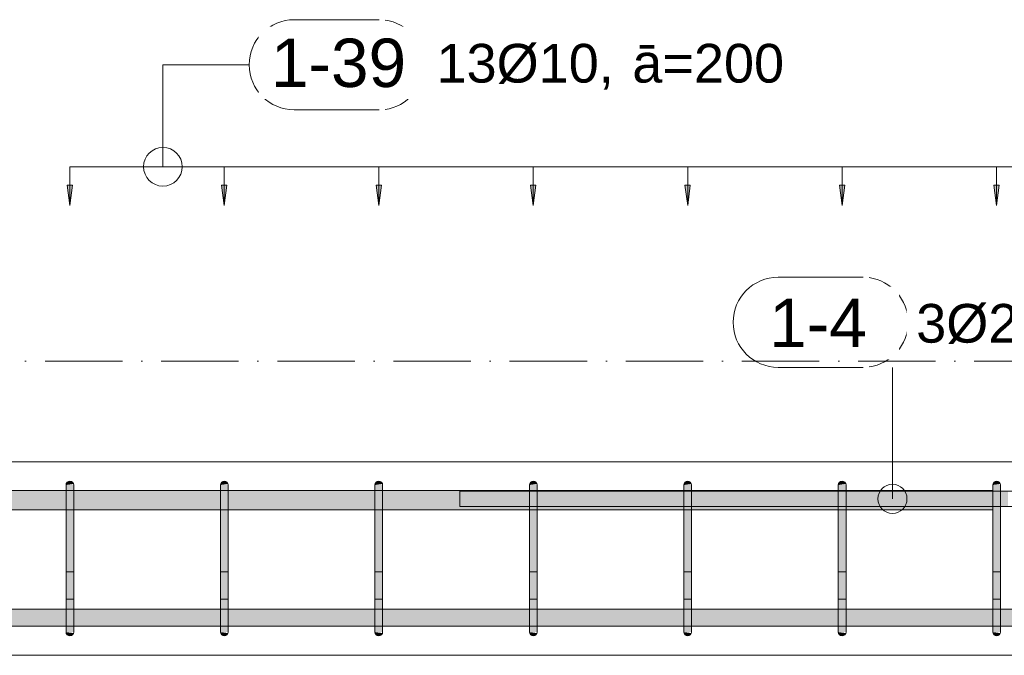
# Model space of a CAD drawing. Header units: millimetres. Extents: x 4307 to 42792, y 1610 to 10025.
# Tile 233 of 256: x 36820 to 38092, y 5620 to 6441. Entities that reach past the tile are written whole.
import ezdxf

# ---------------------------------------------------------------- set-up
doc = ezdxf.new("R2010")
doc.units = ezdxf.units.MM
doc.linetypes.add('Čerchovaná', pattern=[150, 100, -25, 0, -25])
for name, color, linetype, lineweight in [('A-ANNO-DIMS', 211, 'Continuous', 5), ('A-ANNO-DIMS-25', 211, 'Continuous', 5), ('A-FLOR-LEVL', 51, 'Continuous', 5), ('S-BEAM', 12, 'Continuous', 9), ('S-RBAR', 171, 'Continuous', 5), ('S-RBAR-IDEN', 171, 'Continuous', 5)]:
    doc.layers.add(name, color=color, linetype=linetype, lineweight=lineweight)
doc.styles.add('Arial', font='arial.ttf', dxfattribs={"height": 50})
doc.styles.add('Arial_1', font='arial.ttf', dxfattribs={"height": 62.5})
doc.dimstyles.new('Výztuž_kusy__řezy__5', dxfattribs={"dimscale": 304.8, "dimtxt": 0.18, "dimasz": 0, "dimexe": 0, "dimexo": 0.0625, "dimgap": 0.082021, "dimtad": 1, "dimdec": 0, "dimzin": 0, "dimdsep": 46, "dimtxsty": 'Arial_1', "dimblk1": 'NONE', "dimblk2": 'NONE', "dimsah": 1, "dimcen": 0.09, "dimazin": 0, "dimtfac": 1, "dimtdec": 4, "dimtix": 1, "dimtmove": 0, "dimatfit": 3, "dimfxl": 0.164042, "dimfxlon": 1, "dimtvp": 1, "dimtfill": 1, "dimtolj": 1, "dimtzin": 0, "dimarcsym": 2})

# ---------------------------------------------------------------- blocks, each defined once
blk = doc.blocks.new('DIMBLOCK955-V3')
at = {"layer": 'A-ANNO-DIMS-25'}
for points in [[(36884.8, 6201.2), (36888.2, 6227.5), (36881.3, 6227.5)], [(37084.4, 6201.2), (37087.8, 6227.5), (37080.9, 6227.5)]]:
    blk.add_hatch(color=256, dxfattribs=at).paths.add_polyline_path(points)
for p, q in [((36884.8, 6251.2), (37084.4, 6251.2)), ((36884.8, 6251.2), (36884.8, 6251.2)), ((36884.8, 6251.2), (36884.8, 6201.2)), ((37084.4, 6251.2), (37084.4, 6251.2)), ((37084.4, 6251.2), (37084.4, 6201.2)), ((36888.2, 6227.5), (36881.3, 6227.5)), ((36881.3, 6227.5), (36884.8, 6201.2)), ((36884.8, 6201.2), (36888.2, 6227.5)), ((37087.8, 6227.5), (37080.9, 6227.5)), ((37080.9, 6227.5), (37084.4, 6201.2)), ((37084.4, 6201.2), (37087.8, 6227.5))]:
    blk.add_line(p, q, dxfattribs=at)
blk = doc.blocks.new('_None')
blk = doc.blocks.new('DIMBLOCK956-V3')
at = {"layer": 'A-ANNO-DIMS-25'}
for points in [[(37084.4, 6201.2), (37087.8, 6227.5), (37080.9, 6227.5)], [(37284, 6201.2), (37287.4, 6227.5), (37280.5, 6227.5)]]:
    blk.add_hatch(color=256, dxfattribs=at).paths.add_polyline_path(points)
for p, q in [((37084.4, 6251.2), (37284, 6251.2)), ((37084.4, 6251.2), (37084.4, 6251.2)), ((37084.4, 6251.2), (37084.4, 6201.2)), ((37284, 6251.2), (37284, 6251.2)), ((37284, 6251.2), (37284, 6201.2)), ((37087.8, 6227.5), (37080.9, 6227.5)), ((37080.9, 6227.5), (37084.4, 6201.2)), ((37084.4, 6201.2), (37087.8, 6227.5)), ((37287.4, 6227.5), (37280.5, 6227.5)), ((37280.5, 6227.5), (37284, 6201.2)), ((37284, 6201.2), (37287.4, 6227.5))]:
    blk.add_line(p, q, dxfattribs=at)
blk = doc.blocks.new('DIMBLOCK957-V3')
at = {"layer": 'A-ANNO-DIMS-25'}
for points in [[(37284, 6201.2), (37287.4, 6227.5), (37280.5, 6227.5)], [(37483.6, 6201.2), (37487, 6227.5), (37480.1, 6227.5)]]:
    blk.add_hatch(color=256, dxfattribs=at).paths.add_polyline_path(points)
for p, q in [((37284, 6251.2), (37483.6, 6251.2)), ((37284, 6251.2), (37284, 6251.2)), ((37284, 6251.2), (37284, 6201.2)), ((37483.6, 6251.2), (37483.6, 6251.2)), ((37483.6, 6251.2), (37483.6, 6201.2)), ((37287.4, 6227.5), (37280.5, 6227.5)), ((37280.5, 6227.5), (37284, 6201.2)), ((37284, 6201.2), (37287.4, 6227.5)), ((37487, 6227.5), (37480.1, 6227.5)), ((37480.1, 6227.5), (37483.6, 6201.2)), ((37483.6, 6201.2), (37487, 6227.5))]:
    blk.add_line(p, q, dxfattribs=at)
blk = doc.blocks.new('DIMBLOCK958-V3')
at = {"layer": 'A-ANNO-DIMS-25'}
for points in [[(37483.6, 6201.2), (37487, 6227.5), (37480.1, 6227.5)], [(37683.2, 6201.2), (37686.6, 6227.5), (37679.7, 6227.5)]]:
    blk.add_hatch(color=256, dxfattribs=at).paths.add_polyline_path(points)
for p, q in [((37483.6, 6251.2), (37683.2, 6251.2)), ((37483.6, 6251.2), (37483.6, 6251.2)), ((37483.6, 6251.2), (37483.6, 6201.2)), ((37683.2, 6251.2), (37683.2, 6251.2)), ((37683.2, 6251.2), (37683.2, 6201.2)), ((37487, 6227.5), (37480.1, 6227.5)), ((37480.1, 6227.5), (37483.6, 6201.2)), ((37483.6, 6201.2), (37487, 6227.5)), ((37686.6, 6227.5), (37679.7, 6227.5)), ((37679.7, 6227.5), (37683.2, 6201.2)), ((37683.2, 6201.2), (37686.6, 6227.5))]:
    blk.add_line(p, q, dxfattribs=at)
blk = doc.blocks.new('DIMBLOCK959-V3')
at = {"layer": 'A-ANNO-DIMS-25'}
for points in [[(37683.2, 6201.2), (37686.6, 6227.5), (37679.7, 6227.5)], [(37882.8, 6201.2), (37886.2, 6227.5), (37879.3, 6227.5)]]:
    blk.add_hatch(color=256, dxfattribs=at).paths.add_polyline_path(points)
for p, q in [((37683.2, 6251.2), (37882.8, 6251.2)), ((37683.2, 6251.2), (37683.2, 6251.2)), ((37683.2, 6251.2), (37683.2, 6201.2)), ((37882.8, 6251.2), (37882.8, 6251.2)), ((37882.8, 6251.2), (37882.8, 6201.2)), ((37686.6, 6227.5), (37679.7, 6227.5)), ((37679.7, 6227.5), (37683.2, 6201.2)), ((37683.2, 6201.2), (37686.6, 6227.5)), ((37886.2, 6227.5), (37879.3, 6227.5)), ((37879.3, 6227.5), (37882.8, 6201.2)), ((37882.8, 6201.2), (37886.2, 6227.5))]:
    blk.add_line(p, q, dxfattribs=at)
blk = doc.blocks.new('DIMBLOCK960-V3')
at = {"layer": 'A-ANNO-DIMS-25'}
for points in [[(37882.8, 6201.2), (37886.2, 6227.5), (37879.3, 6227.5)], [(38082.4, 6201.2), (38085.8, 6227.5), (38078.9, 6227.5)]]:
    blk.add_hatch(color=256, dxfattribs=at).paths.add_polyline_path(points)
for p, q in [((37882.8, 6251.2), (38082.4, 6251.2)), ((37882.8, 6251.2), (37882.8, 6251.2)), ((37882.8, 6251.2), (37882.8, 6201.2)), ((38082.4, 6251.2), (38082.4, 6251.2)), ((38082.4, 6251.2), (38082.4, 6201.2)), ((37886.2, 6227.5), (37879.3, 6227.5)), ((37879.3, 6227.5), (37882.8, 6201.2)), ((37882.8, 6201.2), (37886.2, 6227.5)), ((38085.8, 6227.5), (38078.9, 6227.5)), ((38078.9, 6227.5), (38082.4, 6201.2)), ((38082.4, 6201.2), (38085.8, 6227.5))]:
    blk.add_line(p, q, dxfattribs=at)
blk = doc.blocks.new('DIMBLOCK961-V3')
at = {"layer": 'A-ANNO-DIMS-25'}
for points in [[(38082.4, 6201.2), (38085.8, 6227.5), (38078.9, 6227.5)], [(38282, 6201.2), (38285.4, 6227.5), (38278.5, 6227.5)]]:
    blk.add_hatch(color=256, dxfattribs=at).paths.add_polyline_path(points)
for p, q in [((38082.4, 6251.2), (38282, 6251.2)), ((38082.4, 6251.2), (38082.4, 6251.2)), ((38082.4, 6251.2), (38082.4, 6201.2)), ((38282, 6251.2), (38282, 6251.2)), ((38282, 6251.2), (38282, 6201.2)), ((38085.8, 6227.5), (38078.9, 6227.5)), ((38078.9, 6227.5), (38082.4, 6201.2)), ((38082.4, 6201.2), (38085.8, 6227.5)), ((38285.4, 6227.5), (38278.5, 6227.5)), ((38278.5, 6227.5), (38282, 6201.2)), ((38282, 6201.2), (38285.4, 6227.5))]:
    blk.add_line(p, q, dxfattribs=at)
blk = doc.blocks.new('DIMBLOCK967-V3')
at = {"layer": 'A-ANNO-DIMS-25'}
for points in [[(36884.8, 6201.2), (36888.2, 6227.5), (36881.3, 6227.5)], [(37084.4, 6201.2), (37087.8, 6227.5), (37080.9, 6227.5)], [(37284, 6201.2), (37287.4, 6227.5), (37280.5, 6227.5)], [(37483.6, 6201.2), (37487, 6227.5), (37480.1, 6227.5)], [(37683.2, 6201.2), (37686.6, 6227.5), (37679.7, 6227.5)], [(37882.8, 6201.2), (37886.2, 6227.5), (37879.3, 6227.5)], [(38082.4, 6201.2), (38085.8, 6227.5), (38078.9, 6227.5)], [(38282, 6201.2), (38285.4, 6227.5), (38278.5, 6227.5)], [(38481.6, 6201.2), (38485, 6227.5), (38478.1, 6227.5)], [(38681.2, 6201.2), (38684.6, 6227.5), (38677.7, 6227.5)], [(38880.8, 6201.2), (38884.2, 6227.5), (38877.3, 6227.5)], [(39080.4, 6201.2), (39083.8, 6227.5), (39076.9, 6227.5)], [(39280, 6201.2), (39283.4, 6227.5), (39276.5, 6227.5)]]:
    blk.add_hatch(color=256, dxfattribs=at).paths.add_polyline_path(points)
for p, q in [((36884.8, 6251.2), (39280, 6251.2)), ((36884.8, 6251.2), (37084.4, 6251.2)), ((36884.8, 6251.2), (36884.8, 6251.2)), ((36884.8, 6251.2), (36884.8, 6201.2)), ((37084.4, 6251.2), (37284, 6251.2)), ((37084.4, 6251.2), (37084.4, 6251.2)), ((37084.4, 6251.2), (37084.4, 6201.2)), ((37284, 6251.2), (37483.6, 6251.2)), ((37284, 6251.2), (37284, 6251.2)), ((37284, 6251.2), (37284, 6201.2)), ((37483.6, 6251.2), (37683.2, 6251.2)), ((37483.6, 6251.2), (37483.6, 6251.2)), ((37483.6, 6251.2), (37483.6, 6201.2)), ((37683.2, 6251.2), (37882.8, 6251.2)), ((37683.2, 6251.2), (37683.2, 6251.2)), ((37683.2, 6251.2), (37683.2, 6201.2)), ((37882.8, 6251.2), (38082.4, 6251.2)), ((37882.8, 6251.2), (37882.8, 6251.2)), ((37882.8, 6251.2), (37882.8, 6201.2)), ((38082.4, 6251.2), (38282, 6251.2)), ((38082.4, 6251.2), (38082.4, 6251.2)), ((38082.4, 6251.2), (38082.4, 6201.2)), ((38282, 6251.2), (38481.6, 6251.2)), ((38282, 6251.2), (38282, 6251.2)), ((38282, 6251.2), (38282, 6201.2)), ((38481.6, 6251.2), (38681.2, 6251.2)), ((38481.6, 6251.2), (38481.6, 6251.2)), ((38481.6, 6251.2), (38481.6, 6201.2)), ((38681.2, 6251.2), (38880.8, 6251.2)), ((38681.2, 6251.2), (38681.2, 6251.2)), ((38681.2, 6251.2), (38681.2, 6201.2)), ((38880.8, 6251.2), (39080.4, 6251.2)), ((38880.8, 6251.2), (38880.8, 6251.2)), ((38880.8, 6251.2), (38880.8, 6201.2)), ((39080.4, 6251.2), (39280, 6251.2)), ((39080.4, 6251.2), (39080.4, 6251.2)), ((39080.4, 6251.2), (39080.4, 6201.2)), ((39280, 6251.2), (39280, 6251.2)), ((39280, 6251.2), (39280, 6201.2)), ((36888.2, 6227.5), (36881.3, 6227.5)), ((36881.3, 6227.5), (36884.8, 6201.2)), ((36884.8, 6201.2), (36888.2, 6227.5)), ((37087.8, 6227.5), (37080.9, 6227.5)), ((37080.9, 6227.5), (37084.4, 6201.2)), ((37084.4, 6201.2), (37087.8, 6227.5)), ((37287.4, 6227.5), (37280.5, 6227.5)), ((37280.5, 6227.5), (37284, 6201.2)), ((37284, 6201.2), (37287.4, 6227.5)), ((37487, 6227.5), (37480.1, 6227.5)), ((37480.1, 6227.5), (37483.6, 6201.2)), ((37483.6, 6201.2), (37487, 6227.5)), ((37686.6, 6227.5), (37679.7, 6227.5)), ((37679.7, 6227.5), (37683.2, 6201.2)), ((37683.2, 6201.2), (37686.6, 6227.5)), ((37886.2, 6227.5), (37879.3, 6227.5)), ((37879.3, 6227.5), (37882.8, 6201.2)), ((37882.8, 6201.2), (37886.2, 6227.5)), ((38085.8, 6227.5), (38078.9, 6227.5)), ((38078.9, 6227.5), (38082.4, 6201.2)), ((38082.4, 6201.2), (38085.8, 6227.5)), ((38285.4, 6227.5), (38278.5, 6227.5)), ((38278.5, 6227.5), (38282, 6201.2)), ((38282, 6201.2), (38285.4, 6227.5)), ((38485, 6227.5), (38478.1, 6227.5)), ((38478.1, 6227.5), (38481.6, 6201.2)), ((38481.6, 6201.2), (38485, 6227.5)), ((38684.6, 6227.5), (38677.7, 6227.5)), ((38677.7, 6227.5), (38681.2, 6201.2)), ((38681.2, 6201.2), (38684.6, 6227.5)), ((38884.2, 6227.5), (38877.3, 6227.5)), ((38877.3, 6227.5), (38880.8, 6201.2)), ((38880.8, 6201.2), (38884.2, 6227.5)), ((39083.8, 6227.5), (39076.9, 6227.5)), ((39076.9, 6227.5), (39080.4, 6201.2)), ((39080.4, 6201.2), (39083.8, 6227.5)), ((39283.4, 6227.5), (39276.5, 6227.5)), ((39276.5, 6227.5), (39280, 6201.2)), ((39280, 6201.2), (39283.4, 6227.5))]:
    blk.add_line(p, q, dxfattribs=at)
blk = doc.blocks.new('Popisek výztuže__BEZ NATOČENÍ_ - _Typ_ množství_PRAVÝ _řezy_-573725-V3')
at = {"layer": 'S-RBAR-IDEN'}
for p, q in [((6547.6, 9782.6), (6437.9, 9782.6)), ((6437.9, 9666.2), (6547.6, 9666.2))]:
    blk.add_line(p, q, dxfattribs=at)
for centre, start, end in [((6437.9, 9724.4), 90, 270), ((6547.6, 9724.4), 277.6434, 82.3566)]:
    blk.add_arc(centre, 58.2, start, end, dxfattribs=at)
blk = doc.blocks.new('Popisek výztuže - _Typ_ množství_PRAVÝ-500031-V3')
at = {"layer": 'S-RBAR-IDEN'}
for p, q in [((16609.1, 9085.5), (16499.4, 9085.5)), ((16499.4, 8969.1), (16609.1, 8969.1))]:
    blk.add_line(p, q, dxfattribs=at)
for centre, start, end in [((16499.4, 9027.3), 90, 270), ((16609.1, 9027.3), 277.6434, 82.3566)]:
    blk.add_arc(centre, 58.2, start, end, dxfattribs=at)

msp = doc.modelspace()

# ---------------------------------------------------------------- hatches: boundary and pattern name
at = {"layer": 'S-RBAR'}
for points in [[(36879.8, 5840), (36889.6, 5841.3), (36889.1, 5842.5), (36888.3, 5843.5), (36887.3, 5844.3), (36886.1, 5844.8), (36884.8, 5845), (36883.5, 5844.8), (36882.3, 5844.3), (36881.2, 5843.5), (36880.4, 5842.5), (36879.9, 5841.3)], [(37079.4, 5840), (37089.2, 5841.3), (37088.7, 5842.5), (37087.9, 5843.5), (37086.9, 5844.3), (37085.7, 5844.8), (37084.4, 5845), (37083.1, 5844.8), (37081.9, 5844.3), (37080.8, 5843.5), (37080, 5842.5), (37079.5, 5841.3)], [(37279, 5840), (37288.8, 5841.3), (37288.3, 5842.5), (37287.5, 5843.5), (37286.5, 5844.3), (37285.3, 5844.8), (37284, 5845), (37282.7, 5844.8), (37281.5, 5844.3), (37280.4, 5843.5), (37279.6, 5842.5), (37279.1, 5841.3)], [(37478.6, 5840), (37488.4, 5841.3), (37487.9, 5842.5), (37487.1, 5843.5), (37486.1, 5844.3), (37484.9, 5844.8), (37483.6, 5845), (37482.3, 5844.8), (37481.1, 5844.3), (37480, 5843.5), (37479.2, 5842.5), (37478.7, 5841.3)], [(37678.2, 5840), (37688, 5841.3), (37687.5, 5842.5), (37686.7, 5843.5), (37685.7, 5844.3), (37684.5, 5844.8), (37683.2, 5845), (37681.9, 5844.8), (37680.7, 5844.3), (37679.6, 5843.5), (37678.8, 5842.5), (37678.3, 5841.3)], [(37877.8, 5840), (37887.6, 5841.3), (37887.1, 5842.5), (37886.3, 5843.5), (37885.3, 5844.3), (37884.1, 5844.8), (37882.8, 5845), (37881.5, 5844.8), (37880.3, 5844.3), (37879.1, 5843.3), (37878.4, 5842.5), (37877.9, 5841.3)], [(38077.4, 5840), (38087.2, 5841.3), (38086.7, 5842.5), (38085.9, 5843.5), (38084, 5844.7), (38083.7, 5844.8), (38082.4, 5845), (38080.8, 5844.7), (38079.9, 5844.3), (38078.8, 5843.5), (38078, 5842.5), (38077.5, 5841.3)], [(36889.8, 5815), (36889.8, 5840), (36879.8, 5840), (36879.8, 5815)], [(37089.4, 5815), (37089.4, 5840), (37079.4, 5840), (37079.4, 5815)], [(37289, 5815), (37289, 5840), (37279, 5840), (37279, 5815)], [(37488.6, 5815), (37488.4, 5840), (37478.6, 5840), (37478.6, 5815), (37486.1, 5815)], [(37688.2, 5815), (37688.2, 5840), (37678.2, 5840), (37678.2, 5815)], [(37879.1, 5815), (37887.8, 5815), (37887.6, 5840), (37877.8, 5840), (37877.8, 5815)], [(38087.4, 5815), (38087.4, 5840), (38077.4, 5840), (38077.4, 5815)], [(38097.3, 5812.1), (38097.3, 5832.1), (38087.4, 5832.1), (38087.4, 5812.1)], [(36889.8, 5675), (36889.8, 5815), (36879.8, 5815), (36879.8, 5675)], [(37089.4, 5675), (37089.4, 5815), (37079.4, 5815), (37079.4, 5675)], [(37289, 5675), (37289, 5815), (37279, 5815), (37279, 5675)], [(37488.6, 5675), (37488.6, 5815), (37478.6, 5815), (37478.6, 5675), (37486.1, 5675)], [(37688.2, 5675), (37688.2, 5815), (37678.2, 5815), (37678.2, 5675)], [(37887.8, 5675), (37887.8, 5815), (37877.8, 5815), (37877.8, 5675), (37879.1, 5675)], [(38087.4, 5675), (38087.4, 5815), (38077.4, 5815), (38077.4, 5675)], [(36889.8, 5650), (36889.8, 5675), (36879.8, 5675), (36879.8, 5650), (36889.6, 5650)], [(37089.4, 5650), (37089.4, 5675), (37079.4, 5675), (37079.4, 5650), (37089.2, 5650)], [(37289, 5650), (37289, 5675), (37279, 5675), (37279, 5650), (37288.8, 5650)], [(37482.3, 5650), (37488.6, 5650), (37488.6, 5675), (37478.6, 5675), (37478.6, 5650)], [(37688.2, 5650), (37688.2, 5675), (37678.2, 5675), (37678.2, 5650), (37688, 5650)], [(37881.5, 5650), (37887.8, 5650), (37887.8, 5675), (37877.8, 5675), (37877.8, 5650), (37879.1, 5650)], [(38087.4, 5650), (38087.4, 5675), (38077.4, 5675), (38077.4, 5650), (38087.2, 5650)], [(36884.8, 5645), (36886.1, 5645.2), (36887.3, 5645.7), (36888.3, 5646.5), (36889.1, 5647.5), (36889.6, 5648.7), (36879.8, 5650), (36879.9, 5648.7), (36880.4, 5647.5), (36881.2, 5646.5), (36882.3, 5645.7), (36883.5, 5645.2)], [(37084.4, 5645), (37085.7, 5645.2), (37086.9, 5645.7), (37087.9, 5646.5), (37088.7, 5647.5), (37089.2, 5648.7), (37079.4, 5650), (37079.5, 5648.7), (37080, 5647.5), (37080.8, 5646.5), (37081.9, 5645.7), (37083.1, 5645.2)], [(37284, 5645), (37285.3, 5645.2), (37286.5, 5645.7), (37287.5, 5646.5), (37288.3, 5647.5), (37288.8, 5648.7), (37279, 5650), (37279.1, 5648.7), (37279.6, 5647.5), (37280.4, 5646.5), (37281.5, 5645.7), (37282.7, 5645.2)], [(37483.6, 5645), (37484.9, 5645.2), (37486.1, 5645.7), (37487.1, 5646.5), (37487.9, 5647.5), (37488.4, 5648.7), (37478.6, 5650), (37478.7, 5648.7), (37479.2, 5647.5), (37480, 5646.5), (37481.1, 5645.7), (37482.3, 5645.2)], [(37683.2, 5645), (37684.5, 5645.2), (37685.7, 5645.7), (37686.7, 5646.5), (37687.5, 5647.5), (37688, 5648.7), (37678.2, 5650), (37678.3, 5648.7), (37678.8, 5647.5), (37679.6, 5646.5), (37680.7, 5645.7), (37681.9, 5645.2)], [(37882.8, 5645), (37884.1, 5645.2), (37885.3, 5645.7), (37886.3, 5646.5), (37887.1, 5647.5), (37887.6, 5648.7), (37877.8, 5650), (37877.9, 5648.7), (37879.1, 5646.7), (37879.2, 5646.5), (37880.3, 5645.7), (37881.5, 5645.2)], [(38082.4, 5645), (38083.7, 5645.2), (38084.9, 5645.7), (38085.9, 5646.5), (38086.7, 5647.5), (38087.2, 5648.7), (38077.4, 5650), (38077.5, 5648.7), (38078, 5647.5), (38078.8, 5646.5), (38079.9, 5645.7), (38081.1, 5645.2)]]:
    msp.add_hatch(color=7, dxfattribs=at).paths.add_polyline_path(points)
h = msp.add_hatch(color=7, dxfattribs=at)
h.paths.add_polyline_path([(35275.5, 5807.8), (35275.5, 5832.8), (35239.5, 5832.8), (35239.5, 5807.8)])
h.paths.add_polyline_path([(31072.4, 5807.8), (31082.4, 5807.8), (31082.4, 5832.8), (31072.4, 5832.8), (31072.4, 5814.5)])
h.paths.add_polyline_path([(31437.3, 5807.8), (31507.5, 5807.9), (31507.5, 5832.8), (31437.3, 5832.8), (31437.3, 5814.5)])
h.paths.add_polyline_path([(31286.4, 5807.8), (31419.3, 5807.8), (31419.3, 5832.8), (31100.4, 5832.8), (31100.4, 5807.8)])
h.paths.add_polyline_path([(31517.5, 5807.8), (31552.6, 5807.9), (31552.6, 5832.8), (31517.5, 5832.8), (31517.5, 5807.9)])
h.paths.add_polyline_path([(31562.6, 5807.8), (31597.7, 5807.9), (31597.7, 5832.8), (31562.6, 5832.8), (31562.6, 5807.9)])
h.paths.add_polyline_path([(31607.7, 5807.8), (31642.9, 5807.9), (31642.9, 5832.8), (31607.7, 5832.8), (31607.7, 5807.9)])
h.paths.add_polyline_path([(31652.9, 5807.8), (31688, 5807.9), (31688, 5832.8), (31652.9, 5832.8), (31652.9, 5807.9)])
h.paths.add_polyline_path([(31698, 5807.8), (31733.1, 5807.9), (31733.1, 5832.8), (31698, 5832.8), (31698, 5807.9)])
h.paths.add_polyline_path([(31743.1, 5807.8), (31806.5, 5807.9), (31806.5, 5832.8), (31743.1, 5832.8), (31743.1, 5807.9)])
h.paths.add_polyline_path([(31816.5, 5807.8), (31891.2, 5807.9), (31891.2, 5832.8), (31816.5, 5832.8), (31816.5, 5807.9)])
h.paths.add_polyline_path([(31901.2, 5807.8), (31975.8, 5807.9), (31975.8, 5832.8), (31901.2, 5832.8), (31901.2, 5807.9)])
h.paths.add_polyline_path([(31985.8, 5807.8), (32060.4, 5807.9), (32060.4, 5832.8), (31985.8, 5832.8), (31985.8, 5807.9)])
h.paths.add_polyline_path([(32070.4, 5807.8), (32145, 5807.9), (32145, 5832.8), (32070.4, 5832.8), (32070.4, 5807.9)])
h.paths.add_polyline_path([(32155, 5807.8), (32229.6, 5807.9), (32229.6, 5832.8), (32155, 5832.8), (32155, 5807.9)])
h.paths.add_polyline_path([(38077.4, 5807.8), (38077.4, 5832.8), (37887.8, 5832.8), (37887.8, 5807.8), (37922.7, 5807.8)])
h.paths.add_polyline_path([(37877.8, 5807.8), (37877.8, 5832.8), (37688.2, 5832.8), (37688.2, 5807.8), (37748.1, 5807.8)])
h.paths.add_polyline_path([(37678.2, 5807.8), (37678.2, 5832.8), (37488.6, 5832.8), (37488.6, 5807.8), (37573.5, 5807.8)])
h.paths.add_polyline_path([(32239.6, 5807.8), (32314.2, 5807.9), (32314.2, 5832.8), (32239.6, 5832.8), (32239.6, 5807.9)])
h.paths.add_polyline_path([(32324.2, 5807.8), (32514.2, 5807.9), (32514.2, 5832.8), (32324.2, 5832.8), (32324.2, 5807.9)])
h.paths.add_polyline_path([(32524.2, 5807.8), (32713.6, 5807.9), (32713.6, 5832.8), (32524.2, 5832.8), (32524.2, 5807.9)])
h.paths.add_polyline_path([(32723.6, 5807.8), (32913, 5807.9), (32913, 5832.8), (32723.6, 5832.8), (32723.6, 5807.9)])
h.paths.add_polyline_path([(32923, 5807.8), (33112.4, 5807.9), (33112.4, 5832.8), (32923, 5832.8), (32923, 5807.9)])
h.paths.add_polyline_path([(33122.4, 5807.8), (33311.8, 5807.9), (33311.8, 5832.8), (33122.4, 5832.8), (33122.4, 5807.9)])
h.paths.add_polyline_path([(33321.8, 5807.8), (33511.1, 5807.9), (33511.1, 5832.8), (33321.8, 5832.8), (33321.8, 5807.9)])
h.paths.add_polyline_path([(33521.1, 5807.8), (33710.5, 5807.9), (33710.5, 5832.8), (33521.1, 5832.8), (33521.1, 5807.9)])
h.paths.add_polyline_path([(33720.5, 5807.8), (33910.5, 5807.9), (33910.5, 5832.8), (33720.5, 5832.8), (33720.5, 5807.9)])
h.paths.add_polyline_path([(33920.5, 5807.8), (33999.6, 5807.9), (33999.6, 5832.8), (33920.5, 5832.8), (33920.5, 5807.9)])
h.paths.add_polyline_path([(34009.6, 5807.8), (34088.7, 5807.9), (34088.7, 5832.8), (34009.6, 5832.8), (34009.6, 5807.9)])
h.paths.add_polyline_path([(34098.7, 5807.8), (34177.9, 5807.9), (34177.9, 5832.8), (34098.7, 5832.8), (34098.7, 5807.9)])
h.paths.add_polyline_path([(34187.9, 5807.8), (34267, 5807.9), (34267, 5832.8), (34187.9, 5832.8), (34187.9, 5807.9)])
h.paths.add_polyline_path([(34277, 5807.8), (34356.1, 5807.9), (34356.1, 5832.8), (34277, 5832.8), (34277, 5807.9)])
h.paths.add_polyline_path([(37478.6, 5807.8), (37478.6, 5832.8), (37289, 5832.8), (37289, 5807.8), (37398.8, 5807.8)])
h.paths.add_polyline_path([(37279, 5807.8), (37279, 5832.8), (37089.4, 5832.8), (37089.4, 5807.8), (37224.2, 5807.8)])
h.paths.add_polyline_path([(37079.4, 5807.8), (37079.4, 5832.8), (36889.8, 5832.8), (36889.8, 5807.8), (37049.5, 5807.8)])
h.paths.add_polyline_path([(36879.8, 5807.8), (36879.8, 5832.8), (36764.8, 5832.8), (36764.8, 5807.8), (36874.9, 5807.8)])
h.paths.add_polyline_path([(34366.1, 5807.8), (34445.2, 5807.9), (34445.2, 5832.8), (34366.1, 5832.8), (34366.1, 5807.9)])
h.paths.add_polyline_path([(34455.2, 5807.8), (34545.2, 5807.9), (34545.2, 5832.8), (34455.2, 5832.8), (34455.2, 5807.9)])
h.paths.add_polyline_path([(34555.2, 5807.8), (34593.1, 5807.9), (34593.1, 5832.8), (34555.2, 5832.8), (34555.2, 5807.9)])
h.paths.add_polyline_path([(34603.1, 5807.8), (34641, 5807.9), (34641, 5832.8), (34603.1, 5832.8), (34603.1, 5807.9)])
h.paths.add_polyline_path([(34651, 5807.8), (34688.9, 5807.9), (34688.9, 5832.8), (34651, 5832.8), (34651, 5807.9)])
h.paths.add_polyline_path([(34698.9, 5807.8), (34736.8, 5807.9), (34736.8, 5832.8), (34698.9, 5832.8), (34698.9, 5807.9)])
h.paths.add_polyline_path([(34746.8, 5807.8), (34769.9, 5807.9), (34769.9, 5832.8), (34746.8, 5832.8), (34746.8, 5807.9)])
h.paths.add_polyline_path([(34794.8, 5807.8), (34815.9, 5807.9), (34815.9, 5832.8), (34794.8, 5832.8), (34794.8, 5807.9)])
h.paths.add_polyline_path([(34779.9, 5807.8), (34784.8, 5807.9), (34784.8, 5832.8), (34779.9, 5832.8), (34779.9, 5807.9)])
h.paths.add_polyline_path([(34842.7, 5807.8), (34861.8, 5807.9), (34861.8, 5832.8), (34842.7, 5832.8), (34842.7, 5807.9)])
h.paths.add_polyline_path([(34825.9, 5807.8), (34832.7, 5807.9), (34832.7, 5832.8), (34825.9, 5832.8), (34825.9, 5807.9)])
h.paths.add_polyline_path([(34890.6, 5807.8), (34907.8, 5807.9), (34907.8, 5832.8), (34890.6, 5832.8), (34890.6, 5807.9)])
h.paths.add_polyline_path([(34871.8, 5807.8), (34880.6, 5807.9), (34880.6, 5832.8), (34871.8, 5832.8), (34871.8, 5807.9)])
h.paths.add_polyline_path([(34938.5, 5807.8), (34953.8, 5807.9), (34953.8, 5832.8), (34938.5, 5832.8), (34938.5, 5807.9)])
h.paths.add_polyline_path([(34917.8, 5807.8), (34928.5, 5807.9), (34928.5, 5832.8), (34917.8, 5832.8), (34917.8, 5807.9)])
h.paths.add_polyline_path([(34986.4, 5807.8), (34999.7, 5807.8), (34999.7, 5832.8), (34986.4, 5832.8), (34986.4, 5807.9)])
h.paths.add_polyline_path([(34963.8, 5807.8), (34976.4, 5807.9), (34976.4, 5832.8), (34963.8, 5832.8), (34963.8, 5807.9)])
h.paths.add_polyline_path([(35034.3, 5807.8), (35045.7, 5807.8), (35045.7, 5832.8), (35034.3, 5832.8), (35034.3, 5807.9)])
h.paths.add_polyline_path([(35009.7, 5807.8), (35024.3, 5807.9), (35024.3, 5832.8), (35009.7, 5832.8), (35009.7, 5807.9)])
h.paths.add_polyline_path([(35101.7, 5807.8), (35137.6, 5807.8), (35137.6, 5832.8), (35101.7, 5832.8), (35101.7, 5814.5)])
h.paths.add_polyline_path([(35055.7, 5807.8), (35091.7, 5807.8), (35091.7, 5832.8), (35055.7, 5832.8), (35055.7, 5814.5)])
h.paths.add_polyline_path([(35285.5, 5807.8), (35375.5, 5807.8), (35375.5, 5832.8), (35285.5, 5832.8), (35285.5, 5814.5)])
h.paths.add_polyline_path([(35193.6, 5807.8), (35229.5, 5807.8), (35229.5, 5832.8), (35193.6, 5832.8), (35193.6, 5814.5)])
h.paths.add_polyline_path([(35147.6, 5807.8), (35183.6, 5807.8), (35183.6, 5832.8), (35147.6, 5832.8), (35147.6, 5814.5)])
h.paths.add_polyline_path([(35385.5, 5807.8), (35474, 5807.8), (35474, 5832.8), (35385.5, 5832.8), (35385.5, 5814.5)])
h.paths.add_polyline_path([(35582.6, 5807.8), (35671.1, 5807.8), (35671.1, 5832.8), (35582.6, 5832.8), (35582.6, 5814.5)])
h.paths.add_polyline_path([(35484, 5807.8), (35572.6, 5807.8), (35572.6, 5832.8), (35484, 5832.8), (35484, 5814.5)])
h.paths.add_polyline_path([(35779.6, 5807.8), (35868.1, 5807.8), (35868.1, 5832.8), (35779.6, 5832.8), (35779.6, 5814.5)])
h.paths.add_polyline_path([(35681.1, 5807.8), (35769.6, 5807.8), (35769.6, 5832.8), (35681.1, 5832.8), (35681.1, 5814.5)])
h.paths.add_polyline_path([(35976.6, 5807.8), (36065.1, 5807.8), (36065.1, 5832.8), (35976.6, 5832.8), (35976.6, 5814.5)])
h.paths.add_polyline_path([(35878.1, 5807.8), (35966.6, 5807.8), (35966.6, 5832.8), (35878.1, 5832.8), (35878.1, 5814.5)])
h.paths.add_polyline_path([(36173.7, 5807.8), (36262.2, 5807.8), (36262.2, 5832.8), (36173.7, 5832.8), (36173.7, 5814.5)])
h.paths.add_polyline_path([(36075.1, 5807.8), (36163.7, 5807.8), (36163.7, 5832.8), (36075.1, 5832.8), (36075.1, 5814.5)])
h.paths.add_polyline_path([(36272.2, 5807.8), (36360.7, 5807.8), (36360.7, 5832.8), (36272.2, 5832.8), (36272.2, 5814.5)])
h.paths.add_polyline_path([(36469.2, 5807.8), (36557.7, 5807.8), (36557.7, 5832.8), (36469.2, 5832.8), (36469.2, 5814.5)])
h.paths.add_polyline_path([(36370.7, 5807.8), (36459.2, 5807.8), (36459.2, 5832.8), (36370.7, 5832.8), (36370.7, 5814.5)])
h.paths.add_polyline_path([(36754.8, 5807.8), (36754.8, 5832.8), (36666.3, 5832.8), (36666.3, 5807.8), (36700.3, 5807.8)])
h.paths.add_polyline_path([(36656.3, 5807.8), (36656.3, 5832.8), (36567.7, 5832.8), (36567.7, 5807.8)])
h = msp.add_hatch(color=7, dxfattribs=at)
h.paths.add_polyline_path([(40193.1, 5657.6), (40277, 5657.9), (40277, 5679.6), (40189.6, 5679.6), (40189.6, 5657.6)])
h.paths.add_polyline_path([(39075.4, 5657.6), (39075.4, 5679.6), (38885.8, 5679.6), (38885.8, 5657.6), (39057.9, 5657.6)])
h.paths.add_polyline_path([(34762.4, 5657.6), (34769.9, 5657.9), (34769.9, 5679.6), (34762.4, 5679.6), (34762.4, 5657.9)])
h.paths.add_polyline_path([(39800.1, 5657.6), (39887.2, 5657.9), (39887.2, 5679.6), (39799.8, 5679.6), (39799.8, 5657.6)])
h.paths.add_polyline_path([(37289, 5657.6), (37478.6, 5657.9), (37478.6, 5679.6), (37289, 5679.6), (37289, 5657.9)])
h.paths.add_polyline_path([(39101.6, 5657.6), (39275, 5657.9), (39275, 5679.6), (39085.4, 5679.6), (39085.4, 5657.6)])
h.paths.add_polyline_path([(34779.9, 5657.6), (34815.9, 5657.9), (34815.9, 5679.6), (34779.9, 5679.6), (34779.9, 5657.9)])
h.paths.add_polyline_path([(37279, 5657.6), (37279, 5679.6), (37089.4, 5679.6), (37089.4, 5657.6), (37267.8, 5657.6)])
h.paths.add_polyline_path([(41002.4, 5657.6), (41002.4, 5679.6), (40982.4, 5679.6), (40982.4, 5657.6), (41000.8, 5657.6)])
h.paths.add_polyline_path([(34825.9, 5657.6), (34861.8, 5657.9), (34861.8, 5679.6), (34825.9, 5679.6), (34825.9, 5657.9)])
h.paths.add_polyline_path([(34871.8, 5657.6), (34907.8, 5657.9), (34907.8, 5679.6), (34871.8, 5679.6), (34871.8, 5657.9)])
h.paths.add_polyline_path([(37079.4, 5657.6), (37079.4, 5679.6), (36889.8, 5679.6), (36889.8, 5657.6), (37049.5, 5657.6)])
h.paths.add_polyline_path([(40972.4, 5657.6), (40972.4, 5679.6), (40939.1, 5679.6), (40939.1, 5657.6)])
h.paths.add_polyline_path([(39897.2, 5657.6), (39984.7, 5657.9), (39984.7, 5679.6), (39897.2, 5679.6), (39897.2, 5657.9)])
h.paths.add_polyline_path([(34917.8, 5657.6), (34953.8, 5657.9), (34953.8, 5679.6), (34917.8, 5679.6), (34917.8, 5657.9)])
h.paths.add_polyline_path([(34963.8, 5657.6), (34999.7, 5657.9), (34999.7, 5679.6), (34963.8, 5679.6), (34963.8, 5657.9)])
h.paths.add_polyline_path([(40929.1, 5657.6), (40929.1, 5679.6), (40895.8, 5679.6), (40895.8, 5657.6)])
h.paths.add_polyline_path([(39285, 5657.6), (39400, 5657.9), (39400, 5679.6), (39285, 5679.6), (39285, 5657.9)])
h.paths.add_polyline_path([(39994.7, 5657.6), (40082.1, 5657.9), (40082.1, 5679.6), (39994.7, 5679.6), (39994.7, 5657.9)])
h.paths.add_polyline_path([(38839.6, 5657.6), (38875.8, 5657.9), (38875.8, 5679.6), (38686.2, 5679.6), (38686.2, 5657.6), (38796, 5657.6)])
h.paths.add_polyline_path([(35009.7, 5657.6), (35045.7, 5657.9), (35045.7, 5679.6), (35009.7, 5679.6), (35009.7, 5657.9)])
h.paths.add_polyline_path([(36879.8, 5657.6), (36879.8, 5679.6), (36764.8, 5679.6), (36764.8, 5657.6), (36874.9, 5657.6)])
h.paths.add_polyline_path([(37488.6, 5657.6), (37678.2, 5657.9), (37678.2, 5679.6), (37488.6, 5679.6), (37488.6, 5657.9)])
h.paths.add_polyline_path([(40885.8, 5657.6), (40885.8, 5679.6), (40852.5, 5679.6), (40852.5, 5657.6)])
h.paths.add_polyline_path([(35055.7, 5657.6), (35091.7, 5657.9), (35091.7, 5679.6), (35055.7, 5679.6), (35055.7, 5657.9)])
h.paths.add_polyline_path([(39789.8, 5657.6), (39789.8, 5679.6), (39702.3, 5679.6), (39702.3, 5657.6), (39756.5, 5657.6)])
h.paths.add_polyline_path([(35101.7, 5657.6), (35137.6, 5657.9), (35137.6, 5679.6), (35101.7, 5679.6), (35101.7, 5657.9)])
h.paths.add_polyline_path([(36754.8, 5657.6), (36754.8, 5679.6), (36666.3, 5679.6), (36666.3, 5657.6), (36743.9, 5657.6)])
h.paths.add_polyline_path([(40842.5, 5657.6), (40842.5, 5679.6), (40809.2, 5679.6), (40809.2, 5657.6)])
h.paths.add_polyline_path([(38676.2, 5657.6), (38676.2, 5679.6), (38486.6, 5679.6), (38486.6, 5657.6), (38665, 5657.6)])
h.paths.add_polyline_path([(35147.6, 5657.6), (35183.6, 5657.9), (35183.6, 5679.6), (35147.6, 5679.6), (35147.6, 5657.9)])
h.paths.add_polyline_path([(39410, 5657.6), (39497.4, 5657.9), (39497.4, 5679.6), (39410, 5679.6), (39410, 5657.9)])
h.paths.add_polyline_path([(35193.6, 5657.6), (35229.5, 5657.9), (35229.5, 5679.6), (35193.6, 5679.6), (35193.6, 5657.9)])
h.paths.add_polyline_path([(40092.1, 5657.6), (40179.6, 5657.9), (40179.6, 5679.6), (40092.1, 5679.6), (40092.1, 5657.9)])
h.paths.add_polyline_path([(40764.2, 5657.6), (40764.2, 5679.6), (40676.8, 5679.6), (40676.8, 5657.6), (40760.7, 5657.6)])
h.paths.add_polyline_path([(40799.2, 5657.6), (40799.2, 5679.6), (40774.2, 5679.6), (40774.2, 5657.6)])
h.paths.add_polyline_path([(35239.5, 5657.6), (35275.5, 5657.9), (35275.5, 5679.6), (35239.5, 5679.6), (35239.5, 5657.9)])
h.paths.add_polyline_path([(38476.6, 5657.6), (38476.6, 5679.6), (38287, 5679.6), (38287, 5657.6), (38446.7, 5657.6)])
h.paths.add_polyline_path([(39507.4, 5657.6), (39594.9, 5657.9), (39594.9, 5679.6), (39507.4, 5679.6), (39507.4, 5657.9)])
h.paths.add_polyline_path([(35285.5, 5657.6), (35375.5, 5657.9), (35375.5, 5679.6), (35285.5, 5679.6), (35285.5, 5657.9)])
h.paths.add_polyline_path([(40629.7, 5657.6), (40666.8, 5657.9), (40666.8, 5679.6), (40579.3, 5679.6), (40579.3, 5657.6), (40586, 5657.6)])
h.paths.add_polyline_path([(35385.5, 5657.6), (35474, 5657.9), (35474, 5679.6), (35385.5, 5679.6), (35385.5, 5657.9)])
h.paths.add_polyline_path([(36612.9, 5657.6), (36656.3, 5657.9), (36656.3, 5679.6), (36567.7, 5679.6), (36567.7, 5657.6), (36569.3, 5657.6)])
h.paths.add_polyline_path([(35484, 5657.6), (35572.6, 5657.9), (35572.6, 5679.6), (35484, 5679.6), (35484, 5657.9)])
h.paths.add_polyline_path([(35582.6, 5657.6), (35671.1, 5657.9), (35671.1, 5679.6), (35582.6, 5679.6), (35582.6, 5657.9)])
h.paths.add_polyline_path([(37688.2, 5657.6), (37877.8, 5657.9), (37877.8, 5679.6), (37688.2, 5679.6), (37688.2, 5657.9)])
h.paths.add_polyline_path([(40569.3, 5657.6), (40569.3, 5679.6), (40481.9, 5679.6), (40481.9, 5657.6), (40542.4, 5657.6)])
h.paths.add_polyline_path([(38277, 5657.6), (38277, 5679.6), (38087.4, 5679.6), (38087.4, 5657.6), (38272, 5657.6)])
h.paths.add_polyline_path([(35681.1, 5657.6), (35769.6, 5657.9), (35769.6, 5679.6), (35681.1, 5679.6), (35681.1, 5657.9)])
h.paths.add_polyline_path([(35779.6, 5657.6), (35868.1, 5657.9), (35868.1, 5679.6), (35779.6, 5679.6), (35779.6, 5657.9)])
h.paths.add_polyline_path([(39604.9, 5657.6), (39692.3, 5657.9), (39692.3, 5679.6), (39604.9, 5679.6), (39604.9, 5657.9)])
h.paths.add_polyline_path([(40471.9, 5657.6), (40471.9, 5679.6), (40384.5, 5679.6), (40384.5, 5657.6), (40455, 5657.6)])
h.paths.add_polyline_path([(35878.1, 5657.6), (35966.6, 5657.9), (35966.6, 5679.6), (35878.1, 5679.6), (35878.1, 5657.9)])
h.paths.add_polyline_path([(38077.4, 5657.6), (38077.4, 5679.6), (37887.8, 5679.6), (37887.8, 5657.6), (38053.7, 5657.6)])
h.paths.add_polyline_path([(35976.6, 5657.6), (36065.1, 5657.9), (36065.1, 5679.6), (35976.6, 5679.6), (35976.6, 5657.9)])
h.paths.add_polyline_path([(40374.5, 5657.6), (40374.5, 5679.6), (40287, 5679.6), (40287, 5657.6), (40367.7, 5657.6)])
h.paths.add_polyline_path([(36075.1, 5657.6), (36163.7, 5657.9), (36163.7, 5679.6), (36075.1, 5679.6), (36075.1, 5657.9)])
h.paths.add_polyline_path([(36557.7, 5657.6), (36557.7, 5679.6), (36469.2, 5679.6), (36469.2, 5657.6), (36525.6, 5657.6)])
h.paths.add_polyline_path([(36173.7, 5657.6), (36262.2, 5657.9), (36262.2, 5679.6), (36173.7, 5679.6), (36173.7, 5657.9)])
h.paths.add_polyline_path([(36272.2, 5657.6), (36360.7, 5657.9), (36360.7, 5679.6), (36272.2, 5679.6), (36272.2, 5657.9)])
h.paths.add_polyline_path([(36370.7, 5657.6), (36459.2, 5657.9), (36459.2, 5679.6), (36370.7, 5679.6), (36370.7, 5657.9)])

# ---------------------------------------------------------------- linework, layer by layer
at = {"layer": 'A-FLOR-LEVL', "linetype": 'Čerchovaná'}
msp.add_line((29948.1, 6000), (42662.7, 6000), dxfattribs=at)
at = {"layer": 'S-BEAM'}
for p, q in [((35087.4, 5870), (40977.4, 5870)), ((35087.4, 5870), (40977.4, 5870)), ((40977.4, 5620), (35087.4, 5620)), ((35087.4, 5620), (40977.4, 5620))]:
    msp.add_line(p, q, dxfattribs=at)
at = {"layer": 'S-RBAR'}
for p, q in [((38077.4, 5832.8), (31072.4, 5832.8)), ((38077.4, 5832.8), (31072.4, 5832.8)), ((38077.4, 5832.8), (31072.4, 5832.8)), ((36879.8, 5840), (36879.8, 5815)), ((36879.8, 5840), (36879.8, 5815)), ((36889.8, 5840), (36889.8, 5815)), ((36889.8, 5840), (36889.8, 5815)), ((37079.4, 5840), (37079.4, 5815)), ((37079.4, 5840), (37079.4, 5815)), ((37089.4, 5840), (37089.4, 5815)), ((37089.4, 5840), (37089.4, 5815)), ((37279, 5840), (37279, 5815)), ((37279, 5840), (37279, 5815)), ((37289, 5840), (37289, 5815)), ((37289, 5840), (37289, 5815)), ((38788.9, 5832.1), (37388.9, 5832.1)), ((37388.9, 5832.1), (37388.9, 5812.1)), ((38788.9, 5832.1), (37388.9, 5832.1)), ((37388.9, 5832.1), (37388.9, 5812.1)), ((38788.9, 5832.1), (37388.9, 5832.1)), ((37388.9, 5832.1), (37388.9, 5812.1)), ((37478.6, 5840), (37478.6, 5815)), ((37478.6, 5840), (37478.6, 5815)), ((37488.6, 5840), (37488.6, 5815)), ((37488.6, 5840), (37488.6, 5815)), ((37678.2, 5840), (37678.2, 5815)), ((37678.2, 5840), (37678.2, 5815)), ((37688.2, 5840), (37688.2, 5815)), ((37688.2, 5840), (37688.2, 5815)), ((37877.8, 5840), (37877.8, 5815)), ((37877.8, 5840), (37877.8, 5815)), ((37887.8, 5840), (37887.8, 5815)), ((37887.8, 5840), (37887.8, 5815)), ((38077.4, 5840), (38077.4, 5815)), ((38077.4, 5840), (38077.4, 5815)), ((38077.4, 5832.8), (38077.4, 5807.8)), ((38077.4, 5832.8), (38077.4, 5807.8)), ((38077.4, 5832.8), (38077.4, 5807.8)), ((38087.4, 5840), (38087.4, 5815)), ((38087.4, 5840), (38087.4, 5815)), ((36879.8, 5675), (36879.8, 5815)), ((36879.8, 5815), (36879.8, 5675)), ((36889.8, 5675), (36889.8, 5815)), ((36889.8, 5815), (36889.8, 5675)), ((37079.4, 5675), (37079.4, 5815)), ((37079.4, 5815), (37079.4, 5675)), ((37089.4, 5675), (37089.4, 5815)), ((37089.4, 5815), (37089.4, 5675)), ((37279, 5675), (37279, 5815)), ((37279, 5815), (37279, 5675)), ((37289, 5675), (37289, 5815)), ((37289, 5815), (37289, 5675)), ((37478.6, 5675), (37478.6, 5815)), ((37478.6, 5815), (37478.6, 5675)), ((37488.6, 5675), (37488.6, 5815)), ((37488.6, 5815), (37488.6, 5675)), ((37678.2, 5675), (37678.2, 5815)), ((37678.2, 5815), (37678.2, 5675)), ((37688.2, 5675), (37688.2, 5815)), ((37688.2, 5815), (37688.2, 5675)), ((37877.8, 5675), (37877.8, 5815)), ((37877.8, 5815), (37877.8, 5675)), ((37887.8, 5675), (37887.8, 5815)), ((37887.8, 5815), (37887.8, 5675)), ((38077.4, 5675), (38077.4, 5815)), ((38077.4, 5815), (38077.4, 5675)), ((38087.4, 5675), (38087.4, 5815)), ((38087.4, 5815), (38087.4, 5675)), ((38077.4, 5807.8), (31072.4, 5807.8)), ((38077.4, 5807.8), (31072.4, 5807.8)), ((38077.4, 5807.8), (31072.4, 5807.8)), ((38788.9, 5812.1), (37388.9, 5812.1)), ((38788.9, 5812.1), (37388.9, 5812.1)), ((38788.9, 5812.1), (37388.9, 5812.1)), ((36879.8, 5728), (36879.8, 5692.7)), ((36879.8, 5728), (36889.8, 5728)), ((36889.8, 5728), (36889.8, 5692.7)), ((37079.4, 5728), (37079.4, 5692.7)), ((37079.4, 5728), (37089.4, 5728)), ((37089.4, 5728), (37089.4, 5692.7)), ((37279, 5728), (37279, 5692.7)), ((37279, 5728), (37289, 5728)), ((37289, 5728), (37289, 5692.7)), ((37478.6, 5728), (37478.6, 5692.7)), ((37478.6, 5728), (37488.6, 5728)), ((37488.6, 5728), (37488.6, 5692.7)), ((37678.2, 5728), (37678.2, 5692.7)), ((37678.2, 5728), (37688.2, 5728)), ((37688.2, 5728), (37688.2, 5692.7)), ((37877.8, 5728), (37877.8, 5692.7)), ((37877.8, 5728), (37887.8, 5728)), ((37887.8, 5728), (37887.8, 5692.7)), ((38077.4, 5728), (38077.4, 5692.7)), ((38077.4, 5728), (38087.4, 5728)), ((38087.4, 5728), (38087.4, 5692.7)), ((36879.8, 5692.7), (36879.8, 5650)), ((36889.8, 5692.7), (36879.8, 5692.7)), ((36879.8, 5657.3), (36879.8, 5692.7)), ((36889.8, 5692.7), (36889.8, 5650)), ((36889.8, 5657.3), (36889.8, 5692.7)), ((37079.4, 5692.7), (37079.4, 5650)), ((37089.4, 5692.7), (37079.4, 5692.7)), ((37079.4, 5657.3), (37079.4, 5692.7)), ((37089.4, 5692.7), (37089.4, 5650)), ((37089.4, 5657.3), (37089.4, 5692.7)), ((37279, 5692.7), (37279, 5650)), ((37289, 5692.7), (37279, 5692.7)), ((37279, 5657.3), (37279, 5692.7)), ((37289, 5692.7), (37289, 5650)), ((37289, 5657.3), (37289, 5692.7)), ((37478.6, 5692.7), (37478.6, 5650)), ((37488.6, 5692.7), (37478.6, 5692.7)), ((37478.6, 5657.3), (37478.6, 5692.7)), ((37488.6, 5692.7), (37488.6, 5650)), ((37488.6, 5657.3), (37488.6, 5692.7)), ((37678.2, 5692.7), (37678.2, 5650)), ((37688.2, 5692.7), (37678.2, 5692.7)), ((37678.2, 5657.3), (37678.2, 5692.7)), ((37688.2, 5692.7), (37688.2, 5650)), ((37688.2, 5657.3), (37688.2, 5692.7)), ((37877.8, 5692.7), (37877.8, 5650)), ((37887.8, 5692.7), (37877.8, 5692.7)), ((37877.8, 5657.3), (37877.8, 5692.7)), ((37887.8, 5692.7), (37887.8, 5650)), ((37887.8, 5657.3), (37887.8, 5692.7)), ((38077.4, 5692.7), (38077.4, 5650)), ((38087.4, 5692.7), (38077.4, 5692.7)), ((38077.4, 5657.3), (38077.4, 5692.7)), ((38087.4, 5692.7), (38087.4, 5650)), ((38087.4, 5657.3), (38087.4, 5692.7)), ((34762.4, 5679.6), (41002.4, 5679.6)), ((34762.4, 5679.6), (41002.4, 5679.6)), ((34762.4, 5679.6), (41002.4, 5679.6)), ((36879.8, 5675), (36879.8, 5650)), ((36879.8, 5675), (36879.8, 5650)), ((36889.8, 5675), (36889.8, 5650)), ((36889.8, 5675), (36889.8, 5657.3)), ((37079.4, 5675), (37079.4, 5650)), ((37079.4, 5675), (37079.4, 5650)), ((37089.4, 5675), (37089.4, 5650)), ((37089.4, 5675), (37089.4, 5657.3)), ((37279, 5675), (37279, 5650)), ((37279, 5675), (37279, 5650)), ((37289, 5675), (37289, 5650)), ((37289, 5675), (37289, 5657.3)), ((37478.6, 5675), (37478.6, 5650)), ((37478.6, 5675), (37478.6, 5650)), ((37488.6, 5675), (37488.6, 5650)), ((37488.6, 5675), (37488.6, 5657.3)), ((37678.2, 5675), (37678.2, 5650)), ((37678.2, 5675), (37678.2, 5650)), ((37688.2, 5675), (37688.2, 5650)), ((37688.2, 5675), (37688.2, 5657.3)), ((37877.8, 5675), (37877.8, 5650)), ((37877.8, 5675), (37877.8, 5650)), ((37887.8, 5675), (37887.8, 5650)), ((37887.8, 5675), (37887.8, 5657.3)), ((38077.4, 5675), (38077.4, 5650)), ((38077.4, 5675), (38077.4, 5650)), ((38087.4, 5675), (38087.4, 5650)), ((38087.4, 5675), (38087.4, 5657.3)), ((34762.4, 5657.6), (41002.4, 5657.6)), ((34762.4, 5657.6), (41002.4, 5657.6)), ((34762.4, 5657.6), (41002.4, 5657.6)), ((36879.8, 5657.3), (36879.8, 5650)), ((36889.8, 5657.3), (36889.8, 5650.9)), ((36889.8, 5657.3), (36889.8, 5650.9)), ((37079.4, 5657.3), (37079.4, 5650)), ((37089.4, 5657.3), (37089.4, 5650.9)), ((37089.4, 5657.3), (37089.4, 5650.9)), ((37279, 5657.3), (37279, 5650)), ((37289, 5657.3), (37289, 5650.9)), ((37289, 5657.3), (37289, 5650.9)), ((37478.6, 5657.3), (37478.6, 5650)), ((37488.6, 5657.3), (37488.6, 5650.9)), ((37488.6, 5657.3), (37488.6, 5650.9)), ((37678.2, 5657.3), (37678.2, 5650)), ((37688.2, 5657.3), (37688.2, 5650.9)), ((37688.2, 5657.3), (37688.2, 5650.9)), ((37877.8, 5657.3), (37877.8, 5650)), ((37887.8, 5657.3), (37887.8, 5650.9)), ((37887.8, 5657.3), (37887.8, 5650.9)), ((38077.4, 5657.3), (38077.4, 5650)), ((38087.4, 5657.3), (38087.4, 5650.9)), ((38087.4, 5657.3), (38087.4, 5650.9))]:
    msp.add_line(p, q, dxfattribs=at)
for centre, start, end in [((36884.8, 5840), 0, 180), ((36884.8, 5840), 0, 180), ((37084.4, 5840), 0, 180), ((37084.4, 5840), 0, 180), ((37284, 5840), 0, 180), ((37284, 5840), 0, 180), ((37483.6, 5840), 0, 180), ((37483.6, 5840), 0, 180), ((37683.2, 5840), 0, 180), ((37683.2, 5840), 0, 180), ((37882.8, 5840), 0, 180), ((37882.8, 5840), 0, 180), ((38082.4, 5840), 0, 180), ((38082.4, 5840), 0, 180), ((36884.8, 5650), 180, 360), ((36884.8, 5650), 180, 360), ((36884.8, 5650), 180, 360), ((37084.4, 5650), 180, 360), ((37084.4, 5650), 180, 360), ((37084.4, 5650), 180, 360), ((37284, 5650), 180, 360), ((37284, 5650), 180, 360), ((37284, 5650), 180, 360), ((37483.6, 5650), 180, 360), ((37483.6, 5650), 180, 360), ((37483.6, 5650), 180, 360), ((37683.2, 5650), 180, 360), ((37683.2, 5650), 180, 360), ((37683.2, 5650), 180, 360), ((37882.8, 5650), 180, 360), ((37882.8, 5650), 180, 360), ((37882.8, 5650), 180, 360), ((38082.4, 5650), 180, 360), ((38082.4, 5650), 180, 360), ((38082.4, 5650), 180, 360)]:
    msp.add_arc(centre, 5, start, end, dxfattribs=at)
at = {"layer": 'S-RBAR-IDEN'}
for p, q in [((37005, 6382.9), (37116.5, 6382.9)), ((37005, 6251.2), (37005, 6382.9)), ((37947.8, 5822.1), (37947.8, 5992))]:
    msp.add_line(p, q, dxfattribs=at)
for centre, radius in [((37005, 6251.2), 25), ((37947.8, 5822.1), 18.8)]:
    msp.add_circle(centre, radius, dxfattribs=at)

# ---------------------------------------------------------------- block references
for name, p in [('Popisek výztuže__BEZ NATOČENÍ_ - _Typ_ množství_PRAVÝ _řezy_-573725-V3', (30736.8, -3341.5)), ('Popisek výztuže - _Typ_ množství_PRAVÝ-500031-V3', (21300.7, -2977.1))]:
    msp.add_blockref(name, p, dxfattribs=at)

# ---------------------------------------------------------------- texts
at = {"layer": 'S-RBAR-IDEN', "char_height": 50, "attachment_point": 1, "style": 'Arial', "bg_fill": 3, "box_fill_scale": 1.25, "bg_fill_color": 256, "bg_fill_true_color": 13158600, "bg_fill_transparency": 0}
for s, insert, width in [('13Ø10, ', (37358.6, 6409.9), 306.645), ('ā=200', (37611.6, 6409.9), 242.51), ('3Ø20', (37978.5, 6073.9), 210.443)]:
    msp.add_mtext(s, dxfattribs=dict(at, insert=insert, width=width))

# ---------------------------------------------------------------- dimensions: what is measured, and where the dimension line sits
at = {"layer": 'A-ANNO-DIMS'}
for base, p1, p2, text, override, picture, middle in [((39280, 6251.2), (36884.8, 6201.2), (39280, 6201.2), '200 2395', {"dimpost": '<>', "dimblk1": 'None', "dimblk2": 'None', "dimsah": 1, "dimfxl": 2395.219023}, 'DIMBLOCK967-V3', (38082.4, 6308.1)), ((37084.4, 6251.2), (36884.8, 6201.2), (37084.4, 6201.2), ' ', {"dimpost": '<>', "dimfxl": 199.601585}, 'DIMBLOCK955-V3', (36984.6, 6251.2)), ((37284, 6251.2), (37084.4, 6201.2), (37284, 6201.2), ' ', {"dimpost": '<>', "dimfxl": 199.601585}, 'DIMBLOCK956-V3', (37184.2, 6251.2)), ((37483.6, 6251.2), (37284, 6201.2), (37483.6, 6201.2), ' ', {"dimpost": '<>', "dimfxl": 199.601585}, 'DIMBLOCK957-V3', (37383.8, 6251.2)), ((37683.2, 6251.2), (37483.6, 6201.2), (37683.2, 6201.2), ' ', {"dimpost": '<>', "dimfxl": 199.601585}, 'DIMBLOCK958-V3', (37583.4, 6251.2)), ((37882.8, 6251.2), (37683.2, 6201.2), (37882.8, 6201.2), ' ', {"dimpost": '<>', "dimfxl": 199.601585}, 'DIMBLOCK959-V3', (37783, 6251.2)), ((38082.4, 6251.2), (37882.8, 6201.2), (38082.4, 6201.2), ' ', {"dimpost": '<>', "dimfxl": 199.601585}, 'DIMBLOCK960-V3', (37982.6, 6251.2)), ((38282, 6251.2), (38082.4, 6201.2), (38282, 6201.2), ' ', {"dimpost": '<>', "dimfxl": 199.601585}, 'DIMBLOCK961-V3', (38182.2, 6251.2))]:
    dim = msp.add_linear_dim(base=base, p1=p1, p2=p2, text=text, dimstyle='Výztuž_kusy__řezy__5', override=override, dxfattribs=at)
    dim.commit()
    dim.dimension.update_dxf_attribs({"geometry": picture, "text_midpoint": middle})

# ---------------------------------------------------------------- next in the draw order: texts
at = {"layer": 'S-RBAR-IDEN', "char_height": 62.5, "attachment_point": 1, "style": 'Arial_1', "bg_fill": 3, "box_fill_scale": 1.25, "bg_fill_color": 256, "bg_fill_true_color": 13158600, "bg_fill_transparency": 0}
for s, insert, width in [('1-39', (37144.6, 6416.7), 210.443), ('1-4', (37788.5, 6080.6), 152.321)]:
    msp.add_mtext(s, dxfattribs=dict(at, insert=insert, width=width))

doc.saveas('drawing.dxf')
